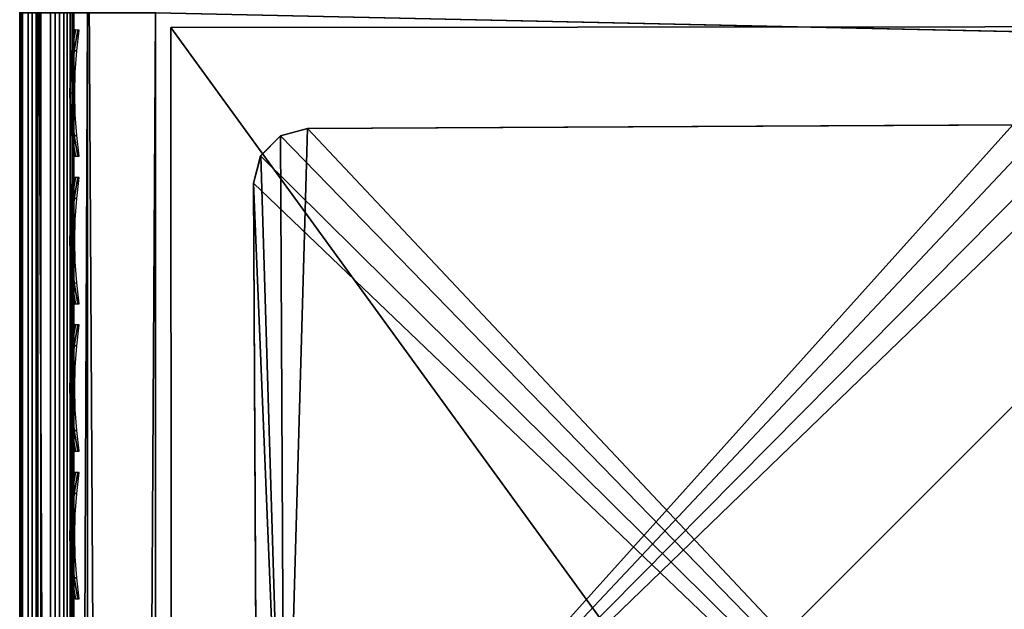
# Model space of a CAD drawing. Header units: inches. Extents: x 0 to 54.6, y -45.5 to 0.
# Tile 157 of 256: x 0 to 1.8, y -2.2 to -1.1. Entities that reach past the tile are written whole.
import ezdxf

# ---------------------------------------------------------------- set-up
doc = ezdxf.new("R2010")
doc.units = ezdxf.units.IN
doc.header["$LTSCALE"] = 0.03937
doc.header["$MEASUREMENT"] = 0
for name, color, linetype in [('A-FURN-3-ST', 151, 'Continuous'), ('A-FURN-3-ST-LG', 252, 'Continuous'), ('A-FURN-3-ST-LGHW', 32, 'Continuous'), ('A-FURN-3-ST-SEAM', 250, 'Continuous'), ('A-FURN-3-STITCH', 15, 'Continuous')]:
    doc.layers.add(name, color=color, linetype=linetype)

msp = doc.modelspace()

# ---------------------------------------------------------------- meshes
at = {"layer": 'A-FURN-3-ST'}
mesh = msp.add_polyface(dxfattribs=at)
corners = [(3.7329, -22.7226, 18), (4.6815, -1.2773, 18), (1.9933, -22.5991, 18), (2.4673, -1.1492, 18), (0.25, -22.5508, 18), (0.25, -1.1005, 18), (0.125, -22.5508, 17.9665), (0.125, -1.1005, 17.9665), (0.0335, -22.5508, 17.875), (0.0335, -1.1005, 17.875), (0, -22.5508, 17.75), (0, -1.1005, 17.75), (0, -0.9347, 17.7337), (0.0063, -0.9238, 17.7881), (0.0733, -0.9002, 17.9071), (0.1041, -0.8951, 17.9328), (0.1735, -0.8882, 17.9671), (0.2502, -0.8859, 17.9788), (0.1736, -0.6842, 17.9052), (0.0063, -0.754, 17.7366), (0, -0.7752, 17.6853), (0.0734, -0.7075, 17.8487), (0.1042, -0.6975, 17.8729), (0, -23.1508, 5.25), (0, -0.5005, 5.25), (0.0335, -23.1508, 5.125), (0.0335, -0.5005, 5.125), (0.125, -23.1508, 5.0335), (0.125, -0.5005, 5.0335), (0.25, -23.1508, 5), (0.25, -0.5005, 5), (4.552, -0.9821, 17.9625), (2.4013, -0.8617, 17.9625), (0.2504, -0.6796, 17.9162), (0, -0.2505, 16.9), (0, -23.4008, 16.9), (0, -0.6283, 17.6067), (0, -23.4008, 5.5), (0, -0.2505, 5.5), (6.7319, -0.8636, 5), (3.6806, -23.3203, 5), (1.9672, -23.1986, 5), (4.5759, -0.6677, 5), (2.4144, -0.5467, 5)]
mesh.append_faces([[corners[k] for k in face] for face in [(0, 1, 2), (2, 1, 3), (2, 3, 4), (4, 3, 5), (4, 5, 6), (6, 5, 7), (6, 7, 8), (8, 7, 9), (8, 9, 10), (10, 9, 11), (12, 11, 13), (13, 11, 9), (13, 9, 14), (14, 9, 7), (14, 7, 15), (15, 7, 16), (17, 18, 16), (17, 16, 5), (5, 16, 7), (19, 20, 13), (13, 20, 12), (19, 13, 14, 21), (21, 14, 15, 22), (23, 24, 25), (25, 24, 26), (25, 26, 27), (27, 26, 28), (27, 28, 29), (29, 28, 30), (1, 31, 3), (3, 31, 32), (3, 32, 17), (17, 32, 33), (17, 5, 3), (11, 34, 10), (10, 34, 35), (12, 20, 11), (11, 20, 36), (35, 34, 37), (37, 34, 38), (37, 38, 23), (23, 38, 24), (39, 40, 41), (42, 41, 43), (43, 41, 29), (43, 29, 30)]])
at = {"layer": 'A-FURN-3-ST-LG'}
mesh = msp.add_polyface(dxfattribs=at)
corners = [(2.3894, -3.2893, 4.7963), (0.5403, -3.3121, 4.7963), (2.3396, -3.3028, 4.7963), (0.4903, -3.2989, 4.7963), (0.4535, -3.2623, 4.7963), (0.4399, -3.2121, 4.7963), (0.4306, -1.4139, 4.7963), (0.4437, -1.3639, 4.7963), (0.4801, -1.3271, 4.7963), (0.53, -1.3135, 4.7963), (2.3283, -1.3043, 4.7963), (2.3786, -1.3173, 4.7963), (2.4155, -1.3537, 4.7963), (2.4292, -1.4036, 4.7963), (2.4385, -3.203, 4.7963), (2.4255, -3.2528, 4.7963), (0.4802, -1.3271, 0), (0.53, -1.3135, 0), (0.4438, -1.3639, 0), (0.4307, -1.4139, 0), (1.8286, -1.3068, 0), (1.879, -1.3199, 0), (1.916, -1.3563, 0), (1.9297, -1.4062, 0), (0.5378, -2.8124, 0), (0.4877, -2.7992, 0), (0.451, -2.7626, 0), (0.4373, -2.7124, 0), (1.8375, -2.8057, 0), (1.8871, -2.7922, 0), (1.9232, -2.7557, 0), (1.9363, -2.7059, 0), (1.9356, -2.5734, 0)]
mesh.append_faces([[corners[k] for k in face] for face in [(16, 9, 17), (16, 8, 9), (6, 18, 19), (6, 7, 18), (10, 17, 9), (10, 20, 17), (11, 20, 10), (11, 21, 20), (12, 21, 11), (12, 22, 21), (13, 22, 12), (13, 23, 22), (3, 24, 1), (3, 25, 24), (4, 25, 3), (4, 26, 25), (27, 4, 5), (27, 26, 4), (5, 19, 27), (5, 6, 19), (2, 24, 28), (2, 1, 24), (29, 2, 28), (29, 0, 2), (30, 0, 29), (30, 15, 0), (31, 15, 30), (31, 14, 15), (23, 14, 31), (23, 13, 14)]])
mesh.append_faces([[corners[k] for k in face] for face in [(0, 1, 2), (18, 8, 16), (25, 28, 24), (25, 22, 23)]], dxfattribs={"vtx0": -1})
mesh.append_faces([[corners[k] for k in face] for face in [(25, 32, 31)]], dxfattribs={"vtx0": -1, "vtx1": -1})
mesh.append_faces([[corners[k] for k in face] for face in [(0, 3, 1), (0, 4, 3), (0, 5, 4), (0, 6, 5), (0, 7, 6), (0, 8, 7), (0, 9, 8), (0, 10, 9), (0, 11, 10), (0, 12, 11), (0, 13, 12), (0, 14, 13), (25, 29, 28), (25, 30, 29), (25, 21, 22), (25, 20, 21), (25, 17, 20), (25, 16, 17), (25, 18, 16), (25, 19, 18), (25, 27, 19)]], dxfattribs={"vtx0": -1, "vtx2": -1})
mesh.append_faces([[corners[k] for k in face] for face in [(23, 31, 32), (25, 23, 32)]], dxfattribs={"vtx1": -1, "vtx2": -1})
mesh.append_faces([[corners[k] for k in face] for face in [(0, 15, 14), (18, 7, 8), (25, 31, 30), (25, 26, 27)]], dxfattribs={"vtx2": -1})
at = {"layer": 'A-FURN-3-ST-LGHW'}
mesh = msp.add_polyface(dxfattribs=at)
corners = [(0.2796, -3.3757, 5), (2.6601, -4.405, 5), (2.316, -4.3237, 5), (3.0083, -4.3433, 5), (3.3037, -4.1488, 5), (3.4978, -3.8533, 5), (3.5589, -3.5049, 5), (3.4772, -3.1608, 5), (2.5266, -1.1258, 5), (0.2781, -1.1272, 5), (2.316, -4.3237, 4.7502), (2.6601, -4.405, 4.7502), (3.0083, -4.3433, 4.7502), (3.3037, -4.1488, 4.7502), (3.4978, -3.8533, 4.7502), (3.5589, -3.5049, 4.7502), (3.4772, -3.1608, 4.7502), (0.2796, -3.3757, 4.7502), (0.2781, -1.1272, 4.7502), (2.5266, -1.1258, 4.7502)]
mesh.append_faces([[corners[k] for k in face] for face in [(2, 10, 1), (10, 11, 1), (1, 11, 3), (11, 12, 3), (3, 12, 4), (12, 13, 4), (4, 13, 5), (13, 14, 5), (5, 14, 6), (14, 15, 6), (7, 6, 16), (6, 15, 16), (8, 7, 19), (7, 16, 19), (17, 10, 0), (10, 2, 0)]])
mesh.append_faces([[corners[k] for k in face] for face in [(2, 1, 0), (10, 17, 11), (9, 8, 18), (0, 9, 17)]], dxfattribs={"vtx1": -1})
mesh.append_faces([[corners[k] for k in face] for face in [(1, 3, 0), (3, 4, 0), (4, 5, 0), (5, 6, 0), (6, 7, 0), (7, 8, 0), (17, 18, 11), (18, 19, 11), (19, 16, 11), (16, 15, 11), (15, 14, 11), (14, 13, 11)]], dxfattribs={"vtx1": -1, "vtx2": -1})
mesh.append_faces([[corners[k] for k in face] for face in [(8, 9, 0), (13, 12, 11), (8, 19, 18), (9, 18, 17)]], dxfattribs={"vtx2": -1})
at = {"layer": 'A-FURN-3-ST-SEAM'}
mesh = msp.add_polyface(dxfattribs=at)
corners = [(0.0734, -0.9052, 17.8381), (0.0872, -0.903, 17.8491), (0.0872, -1.09, 17.8675), (0.0734, -1.09, 17.8563), (0.0872, -8.2403, 17.8675), (0.0734, -8.2403, 17.8563), (0.0872, -15.3906, 17.8675), (0.0734, -15.3906, 17.8563), (0.1, -15.3906, 17.9), (0.0965, -22.5408, 17.8826), (0.0965, -15.3906, 17.8826), (0.1, -8.2403, 17.9), (0.0965, -8.2403, 17.8826), (0.1, -1.09, 17.9), (0.0965, -1.09, 17.8826), (0.1, -0.9049, 17.8825), (0.0965, -0.9001, 17.8639), (0.0567, -15.3906, 17.8505), (0.0567, -8.2403, 17.8505), (0.0567, -1.09, 17.8505), (0.0567, -0.9063, 17.8324), (0.0228, -0.9047, 17.8406), (0.039, -0.9061, 17.8334), (0.039, -1.09, 17.8515), (0.0228, -1.09, 17.8588), (0.039, -8.2403, 17.8515), (0.0228, -8.2403, 17.8588), (0.039, -15.3906, 17.8515), (0.0228, -15.3906, 17.8588), (0.0019, -15.3906, 17.8868), (0.0019, -8.2403, 17.8868), (0.0019, -1.09, 17.8868), (0.0019, -0.8993, 17.868), (0.0051, -0.8926, 17.9022), (0.0003, -0.8959, 17.8854), (0.0003, -1.09, 17.9045), (0.0051, -1.09, 17.9217), (0.0003, -8.2403, 17.9045), (0.0051, -8.2403, 17.9217), (0.0003, -15.3906, 17.9045), (0.0051, -15.3906, 17.9217), (0.0655, -15.3906, 17.9472), (0.0812, -15.3906, 17.939), (0.0812, -8.2403, 17.939), (0.0655, -8.2403, 17.9472), (0.0812, -1.09, 17.939), (0.0655, -1.09, 17.9472), (0.0812, -0.8892, 17.9192), (0.0655, -0.8877, 17.9272), (0.0929, -15.3906, 17.9255), (0.0929, -8.2403, 17.9255), (0.0929, -1.09, 17.9255), (0.0929, -0.8918, 17.906), (0.1, -22.5408, 17.9), (0.0304, -0.8879, 17.9259), (0.0304, -1.09, 17.9459), (0.0304, -8.2403, 17.9459), (0.0304, -15.3906, 17.9459), (0.0304, -22.5408, 17.9459), (0.0655, -22.5408, 17.9472), (0.0155, -0.8898, 17.9164), (0.0155, -1.09, 17.9362), (0.0155, -8.2403, 17.9362), (0.0155, -15.3906, 17.9362), (0.0155, -22.5408, 17.9362), (0.0051, -22.5408, 17.9217), (0.0872, -22.5408, 17.8675), (0.0567, -22.5408, 17.8505), (0.039, -22.5408, 17.8515), (0.0019, -22.5408, 17.8868), (0.0003, -22.5408, 17.9045)]
mesh.append_faces([[corners[k] for k in face] for face in [(0, 1, 2, 3), (3, 2, 4, 5), (5, 4, 6, 7), (8, 9, 10), (8, 10, 11), (11, 10, 12), (11, 12, 13), (13, 12, 14), (13, 14, 15), (15, 14, 16), (7, 17, 18, 5), (5, 18, 19, 3), (3, 19, 20, 0), (21, 22, 23, 24), (24, 23, 25, 26), (26, 25, 27, 28), (28, 29, 30, 26), (26, 30, 31, 24), (24, 31, 32, 21), (33, 34, 35, 36), (36, 35, 37, 38), (38, 37, 39, 40), (41, 42, 43, 44), (44, 43, 45, 46), (46, 45, 47, 48), (42, 49, 50, 43), (43, 50, 51, 45), (45, 51, 52, 47), (49, 53, 8), (49, 8, 50), (50, 8, 11), (50, 11, 51), (51, 11, 13), (51, 13, 15), (51, 15, 52), (48, 54, 55, 46), (46, 55, 56, 44), (44, 56, 57, 41), (41, 57, 58, 59), (54, 60, 61, 55), (55, 61, 62, 56), (56, 62, 63, 57), (57, 63, 64, 58), (60, 33, 36, 61), (61, 36, 38, 62), (62, 38, 40, 63), (63, 40, 65, 64), (1, 16, 14, 2), (2, 14, 12, 4), (4, 12, 10, 6), (6, 10, 9, 66), (22, 20, 19, 23), (23, 19, 18, 25), (25, 18, 17, 27), (27, 17, 67, 68), (34, 32, 31, 35), (35, 31, 30, 37), (37, 30, 29, 39), (39, 29, 69, 70)]])
at = {"layer": 'A-FURN-3-STITCH'}
mesh = msp.add_polymesh((7, 4), dxfattribs=at)
for k, corner in enumerate([(0.1093, -1.1322, 17.9558), (0.1071, -1.1322, 17.9543), (0.1028, -1.1321, 17.9514), (0.1007, -1.1321, 17.9499), (0.105, -1.1706, 17.9615), (0.1003, -1.1707, 17.9637), (0.096, -1.1706, 17.9608), (0.0964, -1.1705, 17.9556), (0.1024, -1.2095, 17.9646), (0.0977, -1.2096, 17.9669), (0.0934, -1.2095, 17.964), (0.0938, -1.2094, 17.9588), (0.1016, -1.2486, 17.9652), (0.0969, -1.2486, 17.9675), (0.0926, -1.2486, 17.9646), (0.0929, -1.2485, 17.9594), (0.1024, -1.2876, 17.9633), (0.0977, -1.2877, 17.9656), (0.0934, -1.2876, 17.9627), (0.0938, -1.2876, 17.9575), (0.105, -1.3264, 17.9589), (0.1003, -1.3264, 17.9611), (0.096, -1.3264, 17.9582), (0.0964, -1.3263, 17.953), (0.1093, -1.3647, 17.9519), (0.1071, -1.3646, 17.9505), (0.1028, -1.3646, 17.9476), (0.1007, -1.3646, 17.9461)]):
    mesh.set_mesh_vertex(divmod(k, 4), corner)
mesh = msp.add_polymesh((7, 4), dxfattribs=at)
for k, corner in enumerate([(0.1093, -1.4037, 17.9558), (0.1071, -1.4037, 17.9543), (0.1028, -1.4036, 17.9514), (0.1007, -1.4036, 17.9499), (0.105, -1.4422, 17.9615), (0.1003, -1.4422, 17.9637), (0.096, -1.4421, 17.9608), (0.0964, -1.4421, 17.9556), (0.1024, -1.481, 17.9646), (0.0977, -1.4811, 17.9669), (0.0934, -1.481, 17.964), (0.0938, -1.4809, 17.9588), (0.1016, -1.5201, 17.9652), (0.0969, -1.5202, 17.9675), (0.0926, -1.5201, 17.9646), (0.0929, -1.52, 17.9594), (0.1024, -1.5592, 17.9633), (0.0977, -1.5592, 17.9656), (0.0934, -1.5592, 17.9627), (0.0938, -1.5591, 17.9575), (0.105, -1.5979, 17.9589), (0.1003, -1.598, 17.9611), (0.096, -1.5979, 17.9582), (0.0964, -1.5978, 17.953), (0.1093, -1.6362, 17.9519), (0.1071, -1.6362, 17.9505), (0.1028, -1.6361, 17.9476), (0.1007, -1.6361, 17.9461)]):
    mesh.set_mesh_vertex(divmod(k, 4), corner)
mesh = msp.add_polymesh((7, 4), dxfattribs=at)
for k, corner in enumerate([(0.1093, -1.6752, 17.9558), (0.1071, -1.6752, 17.9543), (0.1028, -1.6752, 17.9514), (0.1007, -1.6751, 17.9499), (0.105, -1.7137, 17.9615), (0.1003, -1.7137, 17.9637), (0.096, -1.7137, 17.9608), (0.0964, -1.7136, 17.9556), (0.1024, -1.7526, 17.9646), (0.0977, -1.7526, 17.9669), (0.0934, -1.7526, 17.964), (0.0938, -1.7525, 17.9588), (0.1016, -1.7917, 17.9652), (0.0969, -1.7917, 17.9675), (0.0926, -1.7917, 17.9646), (0.0929, -1.7916, 17.9594), (0.1024, -1.8307, 17.9633), (0.0977, -1.8307, 17.9656), (0.0934, -1.8307, 17.9627), (0.0938, -1.8306, 17.9575), (0.105, -1.8695, 17.9589), (0.1003, -1.8695, 17.9611), (0.096, -1.8695, 17.9582), (0.0964, -1.8694, 17.953), (0.1093, -1.9077, 17.9519), (0.1071, -1.9077, 17.9505), (0.1028, -1.9076, 17.9476), (0.1007, -1.9076, 17.9461)]):
    mesh.set_mesh_vertex(divmod(k, 4), corner)
mesh = msp.add_polymesh((7, 4), dxfattribs=at)
for k, corner in enumerate([(0.1093, -1.9468, 17.9558), (0.1071, -1.9467, 17.9543), (0.1028, -1.9467, 17.9514), (0.1007, -1.9467, 17.9499), (0.105, -1.9852, 17.9615), (0.1003, -1.9853, 17.9637), (0.096, -1.9852, 17.9608), (0.0964, -1.9851, 17.9556), (0.1024, -2.0241, 17.9646), (0.0977, -2.0241, 17.9669), (0.0934, -2.0241, 17.964), (0.0938, -2.024, 17.9588), (0.1016, -2.0632, 17.9652), (0.0969, -2.0632, 17.9675), (0.0926, -2.0632, 17.9646), (0.0929, -2.0631, 17.9594), (0.1024, -2.1022, 17.9633), (0.0977, -2.1023, 17.9656), (0.0934, -2.1022, 17.9627), (0.0938, -2.1021, 17.9575), (0.105, -2.141, 17.9589), (0.1003, -2.141, 17.9611), (0.096, -2.141, 17.9582), (0.0964, -2.1409, 17.953), (0.1093, -2.1792, 17.9519), (0.1071, -2.1792, 17.9505), (0.1028, -2.1792, 17.9476), (0.1007, -2.1791, 17.9461)]):
    mesh.set_mesh_vertex(divmod(k, 4), corner)

doc.saveas('drawing.dxf')
